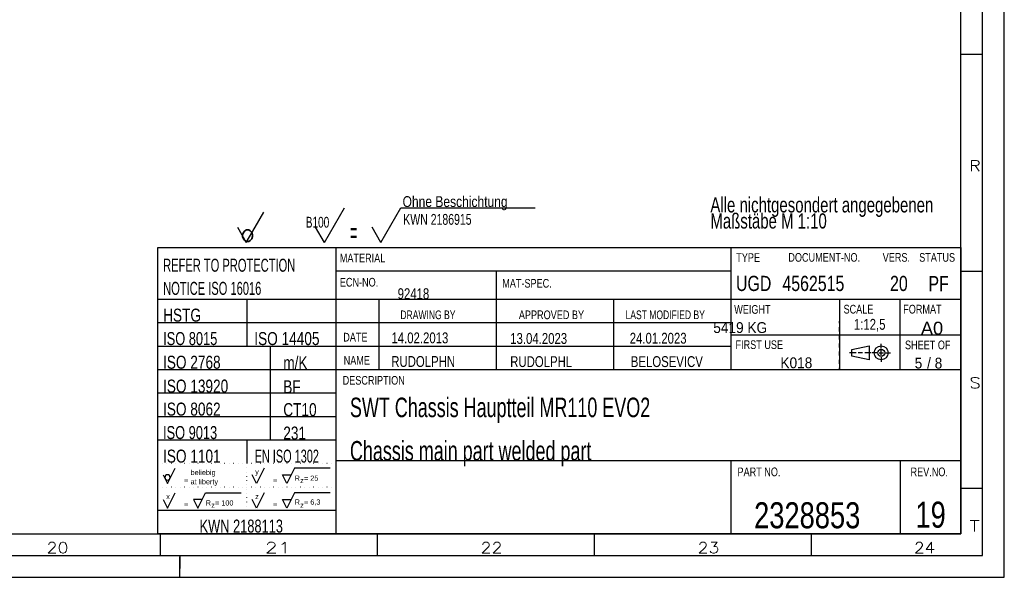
# Model space of a CAD drawing. Header units: millimetres. Extents: x -6 to 1189, y -6 to 841.
# Tile 31 of 38: x 962 to 1189, y 0 to 128. Entities that reach past the tile are written whole.
import ezdxf

# ---------------------------------------------------------------- set-up
doc = ezdxf.new("R2010")
doc.units = ezdxf.units.MM
doc.layers.add('201', color=7, linetype='Continuous')
doc.styles.add('SEACAD_Arial', font='arial.ttf', dxfattribs={"width": 0.664})
doc.styles.add('SEACAD_simplex_shx', font='simplex.shx', dxfattribs={"width": 1.025})

msp = doc.modelspace()

# ---------------------------------------------------------------- linework, layer by layer
at = {"layer": '201', "color": 7, "linetype": 'Continuous'}
for p, q in [((1189, 0), (1189, 841)), ((1184, 5), (1184, 836)), ((1179, 10), (1179, 831)), ((1179, 120.5), (1184, 120.5)), ((1016.37, 80.65), (1018.39, 84.15)), ((1032.35, 77.15), (1036.97, 85.15)), ((1045.35, 77.15), (1049.97, 85.15)), ((1049.97, 85.15), (1080.89, 85.15)), ((1012.33, 80.65), (1014.35, 77.15)), ((1014.35, 77.15), (1016.37, 80.65)), ((1032.35, 77.15), (1030.33, 80.65)), ((1045.35, 77.15), (1043.33, 80.65)), ((994, 76), (1179, 76)), ((994, 10), (994, 76)), ((1035, 76), (1035, 10)), ((1126, 76), (1126, 47.8)), ((1179, 76), (1179, 10)), ((1126, 70.5), (1035, 70.5)), ((1072, 47.8), (1072, 70.5)), ((1179, 70.5), (1184, 70.5)), ((1035, 64), (994, 64)), ((994.51, 64), (994, 64)), ((1179, 64), (994, 64)), ((996.56, 64), (995.54, 64)), ((998.61, 64), (997.59, 64)), ((1000.66, 64), (999.64, 64)), ((1002.71, 64), (1001.69, 64)), ((1004.76, 64), (1003.74, 64)), ((1006.81, 64), (1005.79, 64)), ((1008.86, 64), (1007.84, 64)), ((1010.91, 64), (1009.89, 64)), ((1012.96, 64), (1011.94, 64)), ((1015.01, 64), (1013.99, 64)), ((1014.5, 64), (1014.5, 58.6)), ((1017.06, 64), (1016.04, 64)), ((1019.11, 64), (1018.09, 64)), ((1021.16, 64), (1020.14, 64)), ((1023.21, 64), (1022.19, 64)), ((1025.26, 64), (1024.24, 64)), ((1027.31, 64), (1026.29, 64)), ((1029.36, 64), (1028.34, 64)), ((1031.41, 64), (1030.39, 64)), ((1033.46, 64), (1032.44, 64)), ((1035, 64), (1034.49, 64)), ((1045, 47.8), (1045, 64)), ((1099, 47.8), (1099, 64)), ((1151, 64), (1151, 47.8)), ((1165, 47.8), (1165, 64)), ((1151, 58.53), (1151, 59)), ((994.51, 58.6), (994, 58.6)), ((1126, 58.6), (994, 58.6)), ((996.56, 58.6), (995.54, 58.6)), ((998.61, 58.6), (997.59, 58.6)), ((1000.66, 58.6), (999.64, 58.6)), ((1002.71, 58.6), (1001.69, 58.6)), ((1004.76, 58.6), (1003.74, 58.6)), ((1006.81, 58.6), (1005.79, 58.6)), ((1008.86, 58.6), (1007.84, 58.6)), ((1010.91, 58.6), (1009.89, 58.6)), ((1012.96, 58.6), (1011.94, 58.6)), ((1015.01, 58.6), (1013.99, 58.6)), ((1014.5, 58.6), (1014.5, 53.2)), ((1017.06, 58.6), (1016.04, 58.6)), ((1019.11, 58.6), (1018.09, 58.6)), ((1021.16, 58.6), (1020.14, 58.6)), ((1023.21, 58.6), (1022.19, 58.6)), ((1025.26, 58.6), (1024.24, 58.6)), ((1027.31, 58.6), (1026.29, 58.6)), ((1029.36, 58.6), (1028.34, 58.6)), ((1031.41, 58.6), (1030.39, 58.6)), ((1033.46, 58.6), (1032.44, 58.6)), ((1035, 58.6), (1034.49, 58.6)), ((1151, 56.67), (1151, 57.6)), ((1126, 55.9), (1179, 55.9)), ((1151, 54.8), (1151, 55.73)), ((994.51, 53.2), (994, 53.2)), ((1126, 53.2), (994, 53.2)), ((996.56, 53.2), (995.54, 53.2)), ((998.61, 53.2), (997.59, 53.2)), ((1000.66, 53.2), (999.64, 53.2)), ((1002.71, 53.2), (1001.69, 53.2)), ((1004.76, 53.2), (1003.74, 53.2)), ((1006.81, 53.2), (1005.79, 53.2)), ((1008.86, 53.2), (1007.84, 53.2)), ((1010.91, 53.2), (1009.89, 53.2)), ((1012.96, 53.2), (1011.94, 53.2)), ((1015.01, 53.2), (1013.99, 53.2)), ((1017.06, 53.2), (1016.04, 53.2)), ((1019.11, 53.2), (1018.09, 53.2)), ((1019.95, 31.6), (1019.95, 53.2)), ((1021.16, 53.2), (1020.14, 53.2)), ((1023.21, 53.2), (1022.19, 53.2)), ((1025.26, 53.2), (1024.24, 53.2)), ((1027.31, 53.2), (1026.29, 53.2)), ((1029.36, 53.2), (1028.34, 53.2)), ((1031.41, 53.2), (1030.39, 53.2)), ((1033.46, 53.2), (1032.44, 53.2)), ((1035, 53.2), (1034.49, 53.2)), ((1151, 52.93), (1151, 53.87)), ((1153.84, 52.52), (1157.84, 53.32)), ((1153.84, 50.92), (1153.84, 52.52)), ((1157.84, 53.32), (1157.84, 50.12)), ((1160.64, 52.72), (1160.64, 53.82)), ((1160.64, 51.22), (1160.64, 52.22)), ((1151, 51.07), (1151, 52)), ((1151, 49.2), (1151, 50.13)), ((1157.84, 50.12), (1153.84, 50.92)), ((1156.34, 51.72), (1155.34, 51.72)), ((1159.64, 51.72), (1158.54, 51.72)), ((1160.14, 51.72), (1161.14, 51.72)), ((1160.64, 50.72), (1160.64, 49.62)), ((1161.64, 51.72), (1162.74, 51.72)), ((1179, 47.8), (994, 47.8)), ((1151, 47.8), (1151, 48.27)), ((1035, 42.4), (994, 42.4)), ((1035, 37), (994, 37)), ((1035, 31.6), (994, 31.6)), ((1014.5, 31.6), (1014.5, 26.2)), ((995.04, 26.2), (995.01, 26.2)), ((996.06, 26.2), (996.04, 26.2)), ((996.2, 21.63), (997.95, 25.13)), ((997.09, 26.2), (997.06, 26.2)), ((998.11, 26.2), (998.09, 26.2)), ((999.14, 26.2), (999.11, 26.2)), ((1000.16, 26.2), (1000.14, 26.2)), ((1001.19, 26.2), (1001.16, 26.2)), ((1002.21, 26.2), (1002.19, 26.2)), ((1003.24, 26.2), (1003.21, 26.2)), ((1004.26, 26.2), (1004.24, 26.2)), ((1005.29, 26.2), (1005.26, 26.2)), ((1006.31, 26.2), (1006.29, 26.2)), ((1007.34, 26.2), (1007.31, 26.2)), ((1008.36, 26.2), (1008.34, 26.2)), ((1009.39, 26.2), (1009.36, 26.2)), ((1010.41, 26.2), (1010.39, 26.2)), ((1011.44, 26.2), (1011.41, 26.2)), ((1012.46, 26.2), (1012.44, 26.2)), ((1013.49, 26.2), (1013.46, 26.2)), ((1014.51, 26.2), (1014.49, 26.2)), ((1014.5, 25.2), (1014.5, 25.23)), ((1015.54, 26.2), (1015.51, 26.2)), ((1016.56, 26.2), (1016.54, 26.2)), ((1017.59, 26.2), (1017.56, 26.2)), ((1018.45, 25.13), (1017.7, 23.62)), ((1018.61, 26.2), (1018.59, 26.2)), ((1019.64, 26.2), (1019.61, 26.2)), ((1020.66, 26.2), (1020.64, 26.2)), ((1021.69, 26.2), (1021.66, 26.2)), ((1022.71, 26.2), (1022.69, 26.2)), ((1023.74, 26.2), (1023.71, 26.2)), ((1025.45, 25.13), (1024.7, 23.62)), ((1024.76, 26.2), (1024.74, 26.2)), ((1033.7, 25.13), (1025.45, 25.13)), ((1025.79, 26.2), (1025.76, 26.2)), ((1026.81, 26.2), (1026.79, 26.2)), ((1027.84, 26.2), (1027.81, 26.2)), ((1028.86, 26.2), (1028.84, 26.2)), ((1029.89, 26.2), (1029.86, 26.2)), ((1030.91, 26.2), (1030.89, 26.2)), ((1031.94, 26.2), (1031.91, 26.2)), ((1032.96, 26.2), (1032.94, 26.2)), ((1033.99, 26.2), (1033.96, 26.2)), ((1035, 26.2), (1034.99, 26.2)), ((1151, 26.8), (1035, 26.8)), ((1035, 26.8), (1035, 26.28)), ((1035, 25.23), (1035, 24.18)), ((1126, 26.8), (1126, 10)), ((1179, 26.8), (1151, 26.8)), ((1165, 26.8), (1165, 10)), ((995.2, 23.62), (996.2, 21.63)), ((1014.5, 24.22), (1014.5, 24.25)), ((1014.5, 23.24), (1014.5, 23.27)), ((1016.7, 21.63), (1015.7, 23.62)), ((1017.7, 23.62), (1016.7, 21.63)), ((1023.7, 21.63), (1022.7, 23.62)), ((1022.7, 23.62), (1024.7, 23.62)), ((1024.7, 23.62), (1023.7, 21.63)), ((1035, 23.12), (1035, 22.07)), ((995.04, 20.8), (995.01, 20.8)), ((996.06, 20.8), (996.04, 20.8)), ((997.09, 20.8), (997.06, 20.8)), ((998.11, 20.8), (998.09, 20.8)), ((999.14, 20.8), (999.11, 20.8)), ((1000.16, 20.8), (1000.14, 20.8)), ((1001.19, 20.8), (1001.16, 20.8)), ((1002.21, 20.8), (1002.19, 20.8)), ((1003.24, 20.8), (1003.21, 20.8)), ((1004.26, 20.8), (1004.24, 20.8)), ((1005.29, 20.8), (1005.26, 20.8)), ((1006.31, 20.8), (1006.29, 20.8)), ((1007.34, 20.8), (1007.31, 20.8)), ((1008.36, 20.8), (1008.34, 20.8)), ((1009.39, 20.8), (1009.36, 20.8)), ((1010.41, 20.8), (1010.39, 20.8)), ((1011.44, 20.8), (1011.41, 20.8)), ((1012.46, 20.8), (1012.44, 20.8)), ((1013.49, 20.8), (1013.46, 20.8)), ((1014.51, 20.8), (1014.49, 20.8)), ((1014.5, 22.26), (1014.5, 22.29)), ((1014.5, 21.28), (1014.5, 21.3)), ((1015.54, 20.8), (1015.51, 20.8)), ((1016.56, 20.8), (1016.54, 20.8)), ((1017.59, 20.8), (1017.56, 20.8)), ((1018.61, 20.8), (1018.59, 20.8)), ((1019.64, 20.8), (1019.61, 20.8)), ((1020.66, 20.8), (1020.64, 20.8)), ((1021.69, 20.8), (1021.66, 20.8)), ((1022.71, 20.8), (1022.69, 20.8)), ((1023.74, 20.8), (1023.71, 20.8)), ((1024.76, 20.8), (1024.74, 20.8)), ((1025.79, 20.8), (1025.76, 20.8)), ((1026.81, 20.8), (1026.79, 20.8)), ((1027.84, 20.8), (1027.81, 20.8)), ((1028.86, 20.8), (1028.84, 20.8)), ((1029.89, 20.8), (1029.86, 20.8)), ((1030.91, 20.8), (1030.89, 20.8)), ((1031.94, 20.8), (1031.91, 20.8)), ((1032.96, 20.8), (1032.94, 20.8)), ((1033.99, 20.8), (1033.96, 20.8)), ((1035, 20.8), (1034.99, 20.8)), ((1035, 21.02), (1035, 19.98)), ((1179, 20.5), (1184, 20.5)), ((997.2, 17.93), (997.95, 19.43)), ((1004.2, 17.93), (1004.95, 19.43)), ((1004.95, 19.43), (1013.2, 19.43)), ((1014.5, 20.3), (1014.5, 20.32)), ((1014.5, 19.31), (1014.5, 19.34)), ((1014.5, 18.33), (1014.5, 18.36)), ((1018.45, 19.43), (1017.7, 17.93)), ((1025.45, 19.43), (1024.7, 17.93)), ((1033.7, 19.43), (1025.45, 19.43)), ((1035, 18.93), (1035, 17.88)), ((995.2, 17.93), (996.2, 15.93)), ((996.2, 15.93), (997.2, 17.93)), ((1002.2, 17.93), (1003.2, 15.93)), ((1004.2, 17.93), (1002.2, 17.93)), ((1003.2, 15.93), (1004.2, 17.93)), ((1014.5, 17.35), (1014.5, 17.38)), ((1014.5, 16.37), (1014.5, 16.4)), ((1016.7, 15.93), (1015.7, 17.93)), ((1017.7, 17.93), (1016.7, 15.93)), ((1022.7, 17.93), (1024.7, 17.93)), ((1023.7, 15.93), (1022.7, 17.93)), ((1024.7, 17.93), (1023.7, 15.93)), ((1035, 16.83), (1035, 15.78)), ((1035, 15.4), (994, 15.4)), ((1014.5, 15.4), (1014.5, 15.41)), ((1035, 14.73), (1035, 13.68)), ((1035, 12.62), (1035, 11.58)), ((10, 10), (1179, 10)), ((1179, 10), (994, 10)), ((994.5, 10), (994.5, 5)), ((1035, 10.53), (1035, 10)), ((1044.5, 10), (1044.5, 5)), ((1094.5, 10), (1094.5, 5)), ((1144.5, 10), (1144.5, 5)), ((5, 5), (1184, 5)), ((999, 5), (999, 2)), ((999, 0), (999, 4.75)), ((0, 0), (1189, 0))]:
    msp.add_line(p, q, dxfattribs=at)
for radius in [1.6, 0.8]:
    msp.add_circle((1160.64, 51.72), radius, dxfattribs=at)
for start, end in [(0, 180), (180, 0)]:
    msp.add_arc((996.2, 23.01), 0.618, start, end, dxfattribs=at)
for points, knots in [([(1154.84, 51.72), (1153.84, 51.72), (1153.34, 51.72)], [0, 0, 0.666667, 1, 1]), ([(1158.34, 51.72), (1158.09, 51.72), (1156.84, 51.72)], [0, 0, 0.166685, 1, 1])]:
    msp.add_open_spline(points, degree=1, knots=knots, dxfattribs=at)

# ---------------------------------------------------------------- texts
at = {"layer": '201', "attachment_point": 7}
for s, insert, char_height, width, style in [('{\\fsimplex|b0||i0||c0|p34;\\C7;\\H2.5;\\W1.148;R}', (1180.97, 93.56), 2.5, 4.7878, 'SEACAD_simplex_shx'), ('{\\fArial|b0||i0||c0|p34;\\C7;\\H2.5;\\W0.794;Ohne Beschichtung}', (1050.36, 84.56), 2.5, 23.8044, 'SEACAD_Arial'), ('{\\fArial|b0||i0||c0|p34;\\C7;\\H3.5;\\W0.705;Alle nichtgesondert angegebenen }', (1121.28, 83.01), 3.5, 54.0978, 'SEACAD_Arial'), ('{\\fArial|b0||i0||c0|p34;\\C7;\\H3.5;\\W0.705;Maßstäbe M 1:10}', (1121.28, 80.31), 3.5, 27.7717, 'SEACAD_Arial'), ('{\\fArial|b0||i0||c0|p34;\\C7;\\H2.5;\\W0.664;B100}', (1028.05, 80.52), 2.5, 5.2174, 'SEACAD_Arial'), ('{\\fArial|b0||i0||c0|p34;\\C7;\\H2.5;\\W0.69278;KWN 2186915}', (1050.52, 81.18), 2.5, 15.8696, 'SEACAD_Arial'), ('{\\fsimplex|b0||i0||c0|p34;\\C7;\\H4.;\\W1.025;o}', (1012.98, 77.38), 4, 6.8302, 'SEACAD_simplex_shx'), ('{\\fArial|b0||i0||c0|p34;\\C7;\\H5.;\\W0.417;=}', (1038.26, 76.93), 5, 1.5217, 'SEACAD_Arial'), ('{\\fArial|b0||i0||c0|p34;\\C7;\\H3.;\\W0.611;REFER TO PROTECTION}', (995.19, 70.36), 3, 31.4348, 'SEACAD_Arial'), ('{\\fArial|b0||i0||c0|p34;\\C7;\\H2.;\\W0.75;MATERIAL}', (1035.9, 72.56), 2, 10.3044, 'SEACAD_Arial'), ('{\\fArial|b0||i0||c0|p34;\\C7;\\H2.;\\W0.75;TYPE}', (1127.24, 72.68), 2, 5.4348, 'SEACAD_Arial'), ('{\\fArial|b0||i0||c0|p34;\\C7;\\H2.;\\W0.75;DOCUMENT-NO.}', (1139.24, 72.68), 2, 16.2174, 'SEACAD_Arial'), ('{\\fArial|b0||i0||c0|p34;\\C7;\\H2.;\\W0.75;VERS.}', (1160.98, 72.68), 2, 6.2174, 'SEACAD_Arial'), ('{\\fArial|b0||i0||c0|p34;\\C7;\\H2.;\\W0.75;STATUS}', (1169.39, 72.68), 2, 8.1739, 'SEACAD_Arial'), ('{\\fArial|b0||i0||c0|p34;\\C7;\\H3.;\\W0.611;NOTICE ISO 16016}', (995.19, 65.03), 3, 23.4783, 'SEACAD_Arial'), ('{\\fArial|b0||i0||c0|p34;\\C7;\\H2.;\\W0.75;ECN-NO.}', (1035.9, 66.96), 2, 8.6957, 'SEACAD_Arial'), ('{\\fArial|b0||i0||c0|p34;\\C7;\\H2.;\\W0.75;MAT-SPEC.}', (1073.32, 66.71), 2, 11.2609, 'SEACAD_Arial'), ('{\\fArial|b0||i0||c0|p34;\\C7;\\H3.5;\\W0.75;UGD}', (1127.18, 65.91), 3.5, 7.9891, 'SEACAD_Arial'), ('{\\fArial|b0||i0||c0|p34;\\C7;\\H3.5;\\W0.75;4562515}', (1137.87, 65.91), 3.5, 13.8478, 'SEACAD_Arial'), ('{\\fArial|b0||i0||c0|p34;\\C7;\\H3.5;\\W0.75;20}', (1162.67, 65.91), 3.5, 3.9565, 'SEACAD_Arial'), ('{\\fArial|b0||i0||c0|p34;\\C7;\\H3.5;\\W0.75;PF}', (1171.52, 65.91), 3.5, 4.6413, 'SEACAD_Arial'), ('{\\fArial|b0||i0||c0|p34;\\C7;\\H2.5;\\W0.75;92418}', (1049.22, 64.06), 2.5, 7.0652, 'SEACAD_Arial'), ('{\\fArial|b0||i0||c0|p34;\\C7;\\H3.;\\W0.75;HSTG}', (995.19, 58.86), 3, 8.6087, 'SEACAD_Arial'), ('{\\fArial|b0||i0||c0|p34;\\C7;\\H2.;\\W0.705;DRAWING BY}', (1049.85, 59.45), 2, 13.3044, 'SEACAD_Arial'), ('{\\fArial|b0||i0||c0|p34;\\C7;\\H2.;\\W0.75;APPROVED BY}', (1077.15, 59.45), 2, 14.8696, 'SEACAD_Arial'), ('{\\fArial|b0||i0||c0|p34;\\C7;\\H2.;\\W0.705;LAST MODIFIED BY}', (1101.73, 59.45), 2, 19.1304, 'SEACAD_Arial'), ('{\\fArial|b0||i0||c0|p34;\\C7;\\H2.;\\W0.75;WEIGHT}', (1126.77, 60.69), 2, 8.2609, 'SEACAD_Arial'), ('{\\fArial|b0||i0||c0|p34;\\C7;\\H2.;\\W0.75;SCALE}', (1151.96, 60.75), 2, 6.7826, 'SEACAD_Arial'), ('{\\fArial|b0||i0||c0|p34;\\C7;\\H2.;\\W0.75;FORMAT}', (1165.71, 60.75), 2, 8.6957, 'SEACAD_Arial'), ('{\\fArial|b0||i0||c0|p34;\\C7;\\H2.5;\\W0.75;1:12,5}', (1154.34, 56.57), 2.5, 7.0652, 'SEACAD_Arial'), ('{\\fArial|b0||i0||c0|p34;\\C7;\\H2.5;\\W0.9;5419 KG}', (1121.95, 56.25), 2.5, 12.0652, 'SEACAD_Arial'), ('{\\fArial|b0||i0||c0|p34;\\C7;\\H3.;\\W0.705;ISO 8015}', (995.19, 53.46), 3, 12.9783, 'SEACAD_Arial'), ('{\\fArial|b0||i0||c0|p34;\\C7;\\H3.;\\W0.75;ISO 14405}', (1016.19, 53.46), 3, 14.6739, 'SEACAD_Arial'), ('{\\fArial|b0||i0||c0|p34;\\C7;\\H2.;\\W0.75;DATE}', (1036.69, 54.33), 2, 5.5217, 'SEACAD_Arial'), ('{\\fArial|b0||i0||c0|p34;\\C7;\\H2.5;\\W0.75;14.02.2013}', (1047.79, 53.88), 2.5, 12.7174, 'SEACAD_Arial'), ('{\\fArial|b0||i0||c0|p34;\\C7;\\H2.5;\\W0.75;13.04.2023}', (1075.16, 53.74), 2.5, 12.7174, 'SEACAD_Arial'), ('{\\fArial|b0||i0||c0|p34;\\C7;\\H2.5;\\W0.75;24.01.2023}', (1102.69, 53.8), 2.5, 12.7174, 'SEACAD_Arial'), ('{\\fArial|b0||i0||c0|p34;\\C7;\\H2.;\\W0.75;FIRST USE}', (1127.07, 52.57), 2, 10.7826, 'SEACAD_Arial'), ('{\\fArial|b0||i0||c0|p34;\\C7;\\H2.;\\W0.75;SHEET OF}', (1166.12, 52.52), 2, 10.3478, 'SEACAD_Arial'), ('{\\fArial|b0||i0||c0|p34;\\C7;\\H3.;\\W0.75;ISO 2768 }', (995.16, 48.01), 3, 13.8261, 'SEACAD_Arial'), ('{\\fArial|b0||i0||c0|p34;\\C7;\\H3.;\\W0.75;m/K}', (1022.87, 47.89), 3, 5.4783, 'SEACAD_Arial'), ('{\\fArial|b0||i0||c0|p34;\\C7;\\H2.;\\W0.75;NAME}', (1036.79, 48.97), 2, 5.9565, 'SEACAD_Arial'), ('{\\fArial|b0||i0||c0|p34;\\C7;\\H2.5;\\W0.75;RUDOLPHN}', (1047.75, 48.44), 2.5, 14.4022, 'SEACAD_Arial'), ('{\\fArial|b0||i0||c0|p34;\\C7;\\H2.5;\\W0.75;RUDOLPHL}', (1075.16, 48.41), 2.5, 13.9674, 'SEACAD_Arial'), ('{\\fArial|b0||i0||c0|p34;\\C7;\\H2.5;\\W0.75;BELOSEVICV}', (1102.95, 48.41), 2.5, 16.4131, 'SEACAD_Arial'), ('{\\fArial|b0||i0||c0|p34;\\C7;\\H2.5;\\W0.9;K018}', (1137.42, 48.14), 2.5, 7.1196, 'SEACAD_Arial'), ('{\\fArial|b0||i0||c0|p34;\\C7;\\H2.5;\\W0.9;5}', (1168.35, 48.07), 2.5, 1.6848, 'SEACAD_Arial'), ('{\\fArial|b0||i0||c0|p34;\\C7;\\H2.5;\\W0.9; / 8}', (1170.34, 48.07), 2.5, 4.2935, 'SEACAD_Arial'), ('{\\fArial|b0||i0||c0|p34;\\C7;\\H3.;\\W0.75;ISO 13920}', (995.16, 42.51), 3, 14.6739, 'SEACAD_Arial'), ('{\\fArial|b0||i0||c0|p34;\\C7;\\H3.;\\W0.75;BF}', (1022.87, 42.39), 3, 3.9783, 'SEACAD_Arial'), ('{\\fArial|b0||i0||c0|p34;\\C7;\\H2.;\\W0.75;DESCRIPTION}', (1036.55, 44.36), 2, 14.087, 'SEACAD_Arial'), ('{\\fsimplex|b0||i0||c0|p34;\\C7;\\H2.5;\\W1.216;S}', (1180.97, 43.57), 2.5, 4.7454, 'SEACAD_simplex_shx'), ('{\\fArial|b0||i0||c0|p34;\\C7;\\H3.;\\W0.75;ISO 8062}', (995.16, 37.21), 3, 12.9783, 'SEACAD_Arial'), ('{\\fArial|b0||i0||c0|p34;\\C7;\\H3.;\\W0.75;CT10}', (1022.87, 37.09), 3, 7.5, 'SEACAD_Arial'), ('{\\fArial|b0||i0||c0|p34;\\C7;\\H4.5;\\W0.658;SWT Chassis Hauptteil MR110 EVO2}', (1038.23, 35.54), 4.5, 70.1413, 'SEACAD_Arial'), ('{\\fArial|b0||i0||c0|p34;\\C7;\\H4.5;\\W0.658;Chassis main part welded part}', (1038.23, 25.54), 4.5, 56.3478, 'SEACAD_Arial'), ('{\\fArial|b0||i0||c0|p34;\\C7;\\H3.;\\W0.705;ISO 9013}', (995.16, 31.81), 3, 12.9783, 'SEACAD_Arial'), ('{\\fArial|b0||i0||c0|p34;\\C7;\\H3.;\\W0.75;231}', (1022.87, 31.69), 3, 5.087, 'SEACAD_Arial'), ('{\\fArial|b0||i0||c0|p34;\\C7;\\H3.;\\W0.75;ISO 1101}', (995.16, 26.38), 3, 12.9783, 'SEACAD_Arial'), ('{\\fArial|b0||i0||c0|p34;\\C7;\\H3.;\\W0.6;EN ISO 1302}', (1016.27, 26.38), 3, 14.8044, 'SEACAD_Arial'), ('{\\fArial|b0||i0||c0|p34;\\C7;\\H2.;\\W0.75;PART NO.}', (1127.53, 23.27), 2, 9.7391, 'SEACAD_Arial'), ('{\\fArial|b0||i0||c0|p34;\\C7;\\H2.;\\W0.75;REV.NO.}', (1167.4, 23.27), 2, 8.4783, 'SEACAD_Arial'), ('{\\fArial|b0||i0||c0|p34;\\C7;\\H6.;\\W0.75;2328853}', (1131.35, 11.21), 6, 23.7391, 'SEACAD_Arial'), ('{\\fArial|b0||i0||c0|p34;\\C7;\\H6.;\\W0.75;19}', (1168.53, 11.35), 6, 6.7826, 'SEACAD_Arial'), ('{\\fArial|b0||i0||c0|p34;\\C7;\\H3.;\\W0.705;KWN 2188113}', (1003.58, 10.26), 3, 19.9565, 'SEACAD_Arial'), ('{\\fsimplex|b0||i0||c0|p34;\\C7;\\H2.5;\\W1.378;T}', (1180.97, 10.57), 2.5, 4.7917, 'SEACAD_simplex_shx'), ('{\\fsimplex|b0||i0||c0|p34;\\C7;\\H2.5;\\W1.179;20}', (968.32, 5.57), 2.5, 7.2454, 'SEACAD_simplex_shx'), ('{\\fsimplex|b0||i0||c0|p34;\\C7;\\H2.5;\\W1.407;21}', (1018.6, 5.57), 2.5, 7.6158, 'SEACAD_simplex_shx'), ('{\\fsimplex|b0||i0||c0|p34;\\C7;\\H2.5;\\W1.179;22}', (1068.32, 5.57), 2.5, 7.2454, 'SEACAD_simplex_shx'), ('{\\fsimplex|b0||i0||c0|p34;\\C7;\\H2.5;\\W1.179;23}', (1118.32, 5.57), 2.5, 7.2454, 'SEACAD_simplex_shx'), ('{\\fsimplex|b0||i0||c0|p34;\\C7;\\H2.5;\\W1.148;24}', (1168.19, 5.56), 2.5, 7.2878, 'SEACAD_simplex_shx')]:
    msp.add_mtext(s, dxfattribs=dict(at, insert=insert, char_height=char_height, width=width, style=style))
for s, insert, char_height, width in [('{\\fArial|b0||i0||c0|p34;\\C7;\\H3.;\\W1.;A0}', (1169.78, 55.85), 3, 5.1522), ('{\\fArial|b0||i0||c0|p34;\\C7;\\H1.2;\\W1.;at liberty}', (1001.51, 21.06), 1.2, 6.3131), ('{\\fArial|b0||i0||c0|p34;\\C7;\\H1.2;\\W1.;beliebig}', (1001.51, 23.19), 1.2, 5.7913), ('{\\fArial|b0||i0||c0|p34;\\C7;\\H1.2;\\W1.;y}', (1016.4, 23.36), 1.2, 0.8087), ('{\\fArial|b0||i0||c0|p34;\\C7;\\H1.2;\\W1.;R  = 25}', (1025.51, 22.22), 1.2, 5.4522), ('{\\fArial|b0||i0||c0|p34;\\C7;\\H1.2;\\W1.;=}', (1000.01, 21.82), 1.2, 0.9652), ('{\\fArial|b0||i0||c0|p34;\\C7;\\H1.2;\\W1.;=}', (1020.51, 21.82), 1.2, 0.9652), ('{\\fArial|b0||i0||c0|p34;\\C7;\\H1.2;\\W1.;z}', (1026.77, 21.72), 1.2, 0.8087), ('{\\fArial|b0||i0||c0|p34;\\C7;\\H1.2;\\W1.;x}', (995.9, 18.02), 1.2, 0.8087), ('{\\fArial|b0||i0||c0|p34;\\C7;\\H1.2;\\W1.;z}', (1016.4, 18.02), 1.2, 0.8087), ('{\\fArial|b0||i0||c0|p34;\\C7;\\H1.2;\\W1.;=}', (1000.01, 16.12), 1.2, 0.9652), ('{\\fArial|b0||i0||c0|p34;\\C7;\\H1.2;\\W1.;R  = 100}', (1005.01, 16.52), 1.2, 6.3913), ('{\\fArial|b0||i0||c0|p34;\\C7;\\H1.2;\\W1.;z}', (1006.27, 16.02), 1.2, 0.8087), ('{\\fArial|b0||i0||c0|p34;\\C7;\\H1.2;\\W1.;=}', (1020.51, 16.12), 1.2, 0.9652), ('{\\fArial|b0||i0||c0|p34;\\C7;\\H1.2;\\W1.;R  = 6,3}', (1025.51, 16.52), 1.2, 5.9217), ('{\\fArial|b0||i0||c0|p34;\\C7;\\H1.2;\\W1.;z}', (1026.77, 16.02), 1.2, 0.8087)]:
    msp.add_mtext(s, dxfattribs=dict(at, insert=insert, char_height=char_height, width=width))

doc.saveas('drawing.dxf')
